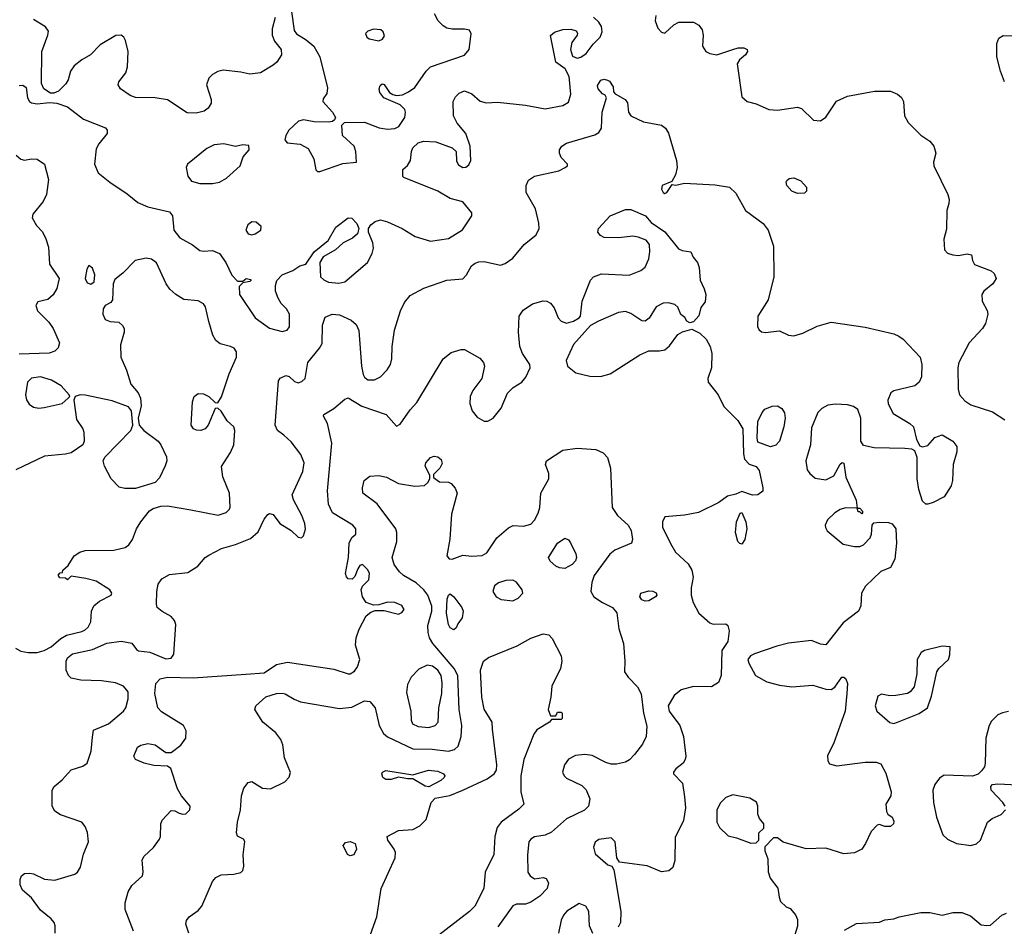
# Model space of a CAD drawing. Extents: x 1173079 to 1307053, y 522583 to 678478.
# Tile 248 of 256: x 1249478 to 1254982, y 579523 to 584592. Entities that reach past the tile are written whole.
import ezdxf

# ---------------------------------------------------------------- set-up
doc = ezdxf.new("R2010")
doc.units = 0

msp = doc.modelspace()

# ---------------------------------------------------------------- linework, layer by layer
at = {"layer": '0CON20XD'}
for points in [[(1250980, 584760), (1251011.7, 584531.7), (1251025, 584513.6), (1251080.1, 584480.1), (1251121.9, 584445), (1251156.5, 584385), (1251198.3, 584211.7), (1251195, 584180), (1251175, 584150), (1251173.3, 584135), (1251226.7, 584075), (1251242.5, 584045), (1251238.3, 584031.7), (1251227, 584023), (1251205, 584020), (1251125, 584020.6), (1251065, 584032.2), (1251036, 584024), (1250983.1, 583975), (1250966, 583945), (1250960.7, 583920.7), (1250973, 583903), (1251045, 583895.6), (1251091.2, 583871.2), (1251122, 583815), (1251133, 583753), (1251143, 583743)], [(1251143, 583743), (1251155, 583743.3), (1251285, 583788), (1251360, 583795), (1251358, 583855), (1251348, 583885), (1251282.5, 583945), (1251278.3, 584001.7), (1251293, 584017), (1251405, 584018.9), (1251488.3, 583988.3), (1251535, 583980.4), (1251575, 583983.5), (1251597.8, 583995), (1251630.8, 584045), (1251635.5, 584075), (1251630.4, 584090.4), (1251605, 584115.7), (1251513.3, 584155), (1251491.2, 584185), (1251486.7, 584205), (1251493.3, 584225), (1251505, 584233.3), (1251515, 584230), (1251545.7, 584185.7), (1251564.1, 584174.1), (1251585, 584168.6), (1251617.4, 584172.6), (1251652, 584188), (1251686.1, 584213.9), (1251750, 584305), (1251775, 584329.2), (1251965, 584393.1), (1251990.8, 584425), (1252002.5, 584512.5), (1251993, 584533), (1251965, 584538.8), (1251895, 584539.2), (1251865.6, 584545.6), (1251845, 584557.5), (1251818, 584585), (1251796.7, 584625)], [(1253034.3, 584615), (1253031.1, 584585), (1253045.4, 584545.4), (1253065, 584522.5), (1253085, 584517.5), (1253135, 584564.3), (1253162.4, 584577.6), (1253245, 584579.2), (1253275, 584562), (1253292.9, 584535), (1253298.9, 584505), (1253295.8, 584445), (1253313.7, 584413.7), (1253335, 584402.9), (1253375, 584395.8), (1253464.4, 584425.6), (1253495, 584435.6), (1253525, 584435.6), (1253543.8, 584425), (1253546, 584415), (1253536, 584395), (1253501.7, 584368.3), (1253488, 584345), (1253515, 584160), (1253545, 584134.2), (1253595, 584122), (1253665, 584090.8), (1253715, 584087.1), (1253825, 584103.3), (1253847.5, 584095), (1253915, 584030), (1253953.6, 584026.4), (1253985, 584047.5), (1254043.5, 584136.5), (1254104.6, 584165.4), (1254257, 584193), (1254345, 584192.9), (1254385, 584175.8), (1254406.7, 584156.7), (1254418.8, 584135), (1254423.8, 584055), (1254445, 584017.5), (1254515, 583946.7), (1254565, 583913.8), (1254588, 583885), (1254598.8, 583845), (1254586.2, 583795), (1254588, 583775), (1254667.1, 583615), (1254674.1, 583585.9), (1254672, 583565)], [(1249476.1, 584223.9), (1249495.9, 584225.9), (1249513.6, 584213.6), (1249522.5, 584155), (1249532.5, 584135), (1249545, 584126.7), (1249575, 584121.2), (1249645, 584130), (1249685, 584126), (1249745, 584104.2), (1249835, 584035.5), (1249957.7, 583987.7), (1249967.5, 583975), (1249967.5, 583955), (1249921.1, 583898.9), (1249905, 583870), (1249896.9, 583785), (1249916.7, 583736.7), (1249982.9, 583682.9), (1250079.1, 583619.2), (1250139.4, 583569.4), (1250195, 583545.6), (1250315, 583517.8), (1250332.5, 583495), (1250340, 583415), (1250372.4, 583372.4), (1250443.9, 583333.9), (1250485, 583302.5), (1250505, 583297.5), (1250555, 583300.8), (1250595, 583284.3), (1250630, 583235), (1250663.4, 583163.4), (1250695, 583130), (1250725, 583130), (1250744.1, 583145.9), (1250769.3, 583139.3), (1250772.5, 583135), (1250765, 583127.5), (1250725, 583120), (1250705, 583100), (1250706, 583055), (1250795.3, 582925.3), (1250875, 582866.9), (1250945, 582847.8), (1250973.5, 582856.5), (1250985.6, 582875), (1250985.5, 582945), (1250970, 582975), (1250940.6, 583005), (1250922.2, 583035), (1250908.9, 583075), (1250907.5, 583105), (1250915.8, 583134.2), (1250945, 583166), (1251005, 583190), (1251044.1, 583215.9), (1251077.5, 583225), (1251123.8, 583295), (1251203, 583357), (1251245, 583432), (1251315, 583483.8), (1251335, 583483.3), (1251362.7, 583452.7), (1251374, 583425), (1251366, 583395), (1251338.7, 583371.3), (1251285.9, 583344.1), (1251244, 583306), (1251173.9, 583266.1), (1251156.7, 583235), (1251158.8, 583155), (1251177.4, 583137.4), (1251205, 583124.5), (1251261.7, 583118.3), (1251295, 583126.9), (1251422.9, 583235), (1251449.1, 583285), (1251455.4, 583315), (1251451.8, 583345), (1251427.5, 583405), (1251427.5, 583425), (1251440, 583445), (1251465, 583464.3), (1251495, 583472.2), (1251535, 583462.7), (1251615.3, 583425.3), (1251689.2, 583379.2), (1251775, 583353.1), (1251875, 583368.1), (1251953.2, 583416.8), (1252006.2, 583495), (1252005, 583512.5), (1251955, 583573.8), (1251885, 583592.9), (1251815, 583633.3), (1251625, 583710), (1251620, 583715), (1251620, 583755), (1251645, 583777.5), (1251662, 583805), (1251667.5, 583855), (1251675.6, 583875), (1251705, 583902.9), (1251735, 583912.9), (1251805, 583910), (1251895.9, 583875.9), (1251917.5, 583855), (1251920.7, 583800.7), (1251930.5, 583780.5), (1251955, 583766.2), (1251971.7, 583768.3), (1251989.5, 583780.5), (1252000, 583805), (1251996.7, 583885), (1251972, 583955), (1251923.3, 584013.3), (1251903.5, 584055), (1251901.5, 584135), (1251915, 584160.8), (1251935, 584181.9), (1251965, 584194.4), (1252005, 584176.9), (1252053, 584137), (1252085, 584128.1), (1252148.3, 584131.7), (1252305, 584114.6), (1252415, 584093.1), (1252515, 584112.6), (1252545, 584131.3), (1252558.1, 584175), (1252550, 584275), (1252527.5, 584317.5), (1252474.2, 584355), (1252446, 584504), (1252467, 584523), (1252513.6, 584536.4), (1252558.3, 584538.3), (1252589.2, 584529.2), (1252596.1, 584516.1), (1252594, 584505), (1252565.4, 584464.6), (1252556.2, 584425), (1252568.8, 584388.8), (1252595, 584377.3), (1252615, 584382.1), (1252645, 584403.6), (1252683.9, 584456.1), (1252723.3, 584495), (1252733.6, 584525), (1252729.4, 584555), (1252715, 584578.8), (1252685, 584606.7)], [(1250906.4, 584605), (1250889.7, 584540.3), (1250889.2, 584505), (1250903, 584473), (1250939.1, 584425), (1250941.9, 584395), (1250915.7, 584355), (1250895, 584337.1), (1250825, 584295.6), (1250765, 584288.1), (1250715, 584299.5), (1250615, 584310), (1250585, 584302.9), (1250555, 584286.2), (1250534.6, 584265), (1250522.2, 584227.8), (1250548.2, 584145), (1250547.5, 584125), (1250531.7, 584098.3), (1250509.1, 584080.9), (1250465, 584069.5), (1250415, 584072.2), (1250305, 584144.4), (1250235, 584155.4), (1250125, 584157.1), (1250095, 584167.5), (1250042, 584205), (1250027.7, 584227.7), (1250032.5, 584245), (1250070.9, 584295), (1250081.5, 584328.5), (1250083.9, 584415), (1250070.4, 584475), (1250059.5, 584495), (1250045.3, 584505.3), (1250015, 584503.1), (1249928.8, 584451.2), (1249874.6, 584395.4), (1249825, 584368.5), (1249782, 584335), (1249761.2, 584305), (1249750, 584255), (1249735.9, 584234.1), (1249695, 584193.3), (1249669.3, 584180.7), (1249650.7, 584180.7), (1249612.5, 584205), (1249600, 584235), (1249601.2, 584415), (1249635.7, 584505), (1249638.3, 584528.3), (1249622.4, 584552.4), (1249555, 584593.1)], [(1251485, 584473.5), (1251507, 584483), (1251517.2, 584502.8), (1251509.4, 584525), (1251496, 584535), (1251455, 584538.5), (1251425, 584527.5), (1251412, 584515), (1251418, 584495), (1251431.2, 584485), (1251485, 584473.5)], [(1254982.5, 584245), (1254960, 584305), (1254940, 584385), (1254940.5, 584459.5), (1254951.7, 584488.3), (1254975, 584503.3), (1255025, 584502)], [(1249676.7, 579485), (1249676.2, 579525), (1249670, 579545), (1249654, 579565), (1249595, 579612.5), (1249545, 579681.2), (1249493.3, 579725), (1249480, 579755), (1249480, 579785), (1249487.5, 579805), (1249505, 579817.5), (1249535, 579820), (1249555, 579816.7), (1249616.4, 579786.4), (1249675, 579781.5), (1249785.5, 579814.5), (1249801.2, 579825), (1249817.3, 579852.7), (1249834.5, 579925.5), (1249862.5, 579995), (1249857.4, 580047.4), (1249845, 580080), (1249825, 580106), (1249707, 580147), (1249675, 580166.2), (1249660, 580195), (1249660, 580285), (1249670, 580305), (1249715, 580341.2), (1249765, 580398), (1249830.9, 580419.1), (1249855.6, 580434.4), (1249877.2, 580502.8), (1249885, 580580), (1249890, 580620), (1249975, 580655.4), (1250059.1, 580725), (1250071.2, 580745), (1250085.4, 580795), (1250085, 580833.8), (1250058.5, 580865), (1250014, 580884), (1249935, 580896), (1249819.2, 580899.2), (1249765, 580911.2), (1249750.4, 580925), (1249738.7, 580955), (1249737.8, 581005), (1249745, 581024.4), (1249774.1, 581045.9), (1249885, 581070.5), (1249965, 581106.2), (1250045, 581117.8), (1250105, 581106.7), (1250130.7, 581070.7), (1250143, 581063), (1250205, 581055.8), (1250295, 581018.2), (1250325, 581021.8), (1250338.9, 581045), (1250351.2, 581211.2), (1250343.4, 581233.4), (1250325.3, 581255.3), (1250273.9, 581283.9), (1250247.5, 581305), (1250242.5, 581325), (1250244.3, 581395), (1250252, 581435), (1250272, 581465), (1250315, 581490.6), (1250418, 581502), (1250473.7, 581536.3), (1250514.6, 581585.4), (1250535, 581598.6), (1250606.7, 581635), (1250685, 581657.5), (1250767.9, 581692.1), (1250810.7, 581729.3), (1250845, 581800), (1250865, 581826.2), (1250875, 581831.2), (1250895, 581826.2), (1250932, 581775), (1250995.3, 581735.3), (1251035, 581698.6), (1251054.2, 581695.8), (1251065, 581706.2), (1251076.4, 581743.6), (1251071.8, 581775), (1251055, 581820), (1251008.3, 581908.3), (1251001.9, 581935), (1251061.5, 582065), (1251068.8, 582115), (1251050.1, 582160.1), (1250995, 582232.1), (1250955, 582268.8), (1250919.4, 582295), (1250906.9, 582325), (1250925, 582572.5), (1250935, 582587.5), (1250965, 582602.5), (1250985, 582598), (1251015, 582570), (1251035, 582561.4), (1251055, 582568.6), (1251074, 582585), (1251088, 582675), (1251154.5, 582755.5), (1251168.5, 582781.5), (1251170, 582885), (1251185, 582928.8), (1251225, 582945.6), (1251265, 582942.2), (1251331.9, 582911.9), (1251358.1, 582888.1), (1251374.5, 582855), (1251388.8, 582655), (1251398.7, 582608.7), (1251405, 582594), (1251425, 582578.6), (1251461.7, 582578.3), (1251495, 582596), (1251531.9, 582635), (1251550, 582665), (1251558.5, 582695), (1251559.5, 582765), (1251573.6, 582856.4), (1251606.7, 582965), (1251630, 583010), (1251660.9, 583049.1), (1251738.1, 583091.9), (1251865, 583136.5), (1251955, 583143.8), (1251975.7, 583165), (1252002.9, 583215), (1252025, 583230.5), (1252045, 583238.2), (1252075, 583239.5), (1252165, 583220), (1252191.3, 583228.7), (1252235, 583258.6), (1252297.8, 583335), (1252365, 583389.4), (1252381.8, 583425), (1252380.5, 583455), (1252360.6, 583535), (1252309.2, 583625), (1252310, 583665), (1252322.5, 583695), (1252355, 583717.8), (1252492.7, 583747.3), (1252527.5, 583765), (1252540, 583775), (1252540, 583785), (1252505, 583821.2), (1252495.5, 583845.5), (1252495.6, 583865), (1252508.6, 583885), (1252535, 583901.9), (1252692.2, 583947.8), (1252715, 583962), (1252730, 583985), (1252734.2, 584075.8), (1252757.5, 584155), (1252750, 584170), (1252735, 584177.5), (1252711.2, 584205), (1252708.8, 584225), (1252726.4, 584253.6), (1252745, 584260), (1252763.6, 584253.6), (1252775, 584247.5), (1252795.9, 584215.9), (1252798.3, 584188.3), (1252807, 584177), (1252862.5, 584145), (1252875, 584127.5), (1252881.2, 584075), (1252894, 584055), (1252965, 584020.9), (1253065, 584001.8), (1253088.5, 583985), (1253105, 583957.5), (1253149.6, 583805), (1253153.5, 583765), (1253144.4, 583725.6), (1253123, 583687), (1253070, 583665), (1253066.2, 583645), (1253075, 583626.7), (1253085, 583621.2), (1253095, 583626.7), (1253125, 583670), (1253145, 583667.5), (1253195, 583678), (1253365, 583668.9), (1253445, 583655.7), (1253481.7, 583621.7), (1253535, 583526), (1253633.4, 583453.4), (1253661.5, 583415), (1253692.2, 583325), (1253693.1, 583155), (1253661.5, 583025), (1253604.3, 582935), (1253602.7, 582877.3), (1253609.7, 582859.7), (1253625, 582847.5), (1253645, 582843.1), (1253725, 582852.5), (1253775, 582828.6), (1253805, 582824.4), (1253855, 582838.6), (1253935, 582878.6), (1254015, 582900), (1254205, 582872.5), (1254365, 582836), (1254392.3, 582822.3), (1254415.9, 582805.9), (1254511.2, 582705), (1254520, 582665), (1254518.8, 582595), (1254506.7, 582565), (1254482.5, 582545), (1254365, 582516.2), (1254346.7, 582505), (1254330, 582465), (1254333.3, 582445), (1254360.3, 582390.3), (1254453.3, 582335), (1254473.8, 582315), (1254491.2, 582245), (1254509.3, 582209.3), (1254525, 582204), (1254555, 582212), (1254593.1, 582256.9), (1254635, 582270), (1254694.2, 582235), (1254716.6, 582206.6), (1254715.7, 582175), (1254695.7, 582105), (1254692.5, 582015), (1254684, 581985), (1254645.6, 581924.4), (1254585, 581892), (1254555, 581883.8), (1254544.1, 581884.1), (1254525, 581900), (1254503.8, 581965), (1254494.7, 582024.7), (1254494.5, 582145), (1254482, 582182), (1254465, 582190), (1254425, 582194.5), (1254255, 582197.5), (1254195, 582212), (1254180, 582235), (1254180, 582365), (1254162.4, 582412.4), (1254138.9, 582428.9), (1254105, 582439.1), (1254037.7, 582442.3), (1253995, 582436.1)], [(1250485.6, 583675.6), (1250555, 583676.9), (1250595, 583684.6), (1250635, 583706.5), (1250710, 583775), (1250726.7, 583825), (1250760, 583865), (1250758.3, 583888.3), (1250725, 583892.5), (1250685, 583883.8), (1250618.8, 583898.8), (1250565, 583892.1), (1250525, 583872.5), (1250416, 583785), (1250409.2, 583765), (1250417.3, 583717.3), (1250439.1, 583689.1), (1250485.6, 583675.6)], [(1249458.9, 583835), (1249485, 583811.4), (1249505, 583807.1), (1249545, 583814.2), (1249575, 583812), (1249616, 583785), (1249638.3, 583698.3), (1249628.9, 583615), (1249609.4, 583575), (1249552.2, 583505), (1249548.6, 583485), (1249572.1, 583442.1), (1249605, 583406.7), (1249625, 583367.5), (1249639.5, 583319.5), (1249644, 583225), (1249699.4, 583145), (1249685, 583090), (1249665, 583053.8), (1249635, 583026.7), (1249580, 583015), (1249567.5, 582995), (1249577.5, 582965), (1249640.2, 582900.2), (1249665.6, 582865), (1249700, 582785), (1249693.2, 582756.8), (1249675, 582738), (1249643.2, 582726.8), (1249475, 582721.1)], [(1253825, 583620), (1253795, 583633.3), (1253766.7, 583665), (1253762.5, 583685), (1253766.4, 583693.6), (1253780, 583705), (1253805, 583708), (1253845, 583691.2), (1253876.2, 583655), (1253876.4, 583633.6), (1253865, 583622.5), (1253825, 583620)], [(1250113.8, 579495), (1250067.3, 579617.3), (1250067.1, 579655), (1250084.4, 579715), (1250105, 579750.8), (1250164.2, 579805), (1250169.2, 579825), (1250162.5, 579895), (1250174, 579915), (1250227, 579963), (1250260.3, 580009.7), (1250265.7, 580025), (1250266.5, 580095), (1250275, 580115.7), (1250325, 580170), (1250345, 580168), (1250370, 580155), (1250389.5, 580149.5), (1250407.6, 580152.4), (1250430, 580175), (1250430.8, 580195), (1250383.2, 580253.2), (1250360.9, 580290.9), (1250322.5, 580405), (1250305, 580419.2), (1250227.6, 580422.4), (1250174.7, 580434.7), (1250126.2, 580455), (1250115.8, 580475), (1250135.8, 580524.2), (1250155, 580535.8), (1250194.4, 580545.6), (1250235, 580537.1), (1250295, 580494.2), (1250324.5, 580495.5), (1250378.6, 580535), (1250407.1, 580575), (1250408, 580615), (1250392.9, 580645), (1250271.6, 580721.6), (1250250, 580745), (1250233.2, 580825), (1250239.8, 580880.2), (1250264.1, 580905.9), (1250304.2, 580915.8), (1250448, 580912), (1250742.5, 580932.5), (1250845, 580940.5), (1250913.8, 580986.2), (1250975, 581000.5), (1251235, 580960.5), (1251315, 580934.4), (1251325.4, 580934.6), (1251350, 580950), (1251366.7, 580973.3), (1251379.6, 581015), (1251355.9, 581095), (1251358.4, 581135), (1251374.8, 581185.2), (1251415, 581258), (1251440.3, 581279.7), (1251465, 581288.8), (1251515, 581288), (1251595, 581268.1), (1251615, 581277.5), (1251626.9, 581295), (1251615, 581316.9), (1251575, 581332.9), (1251534.1, 581335.9), (1251485, 581320), (1251455, 581318.8), (1251415, 581334), (1251393.8, 581365), (1251387.8, 581405), (1251394.4, 581425.6), (1251430.6, 581459.4), (1251433.3, 581495), (1251425, 581515.8), (1251395, 581546.2), (1251380.3, 581539.7), (1251368.9, 581521.1), (1251351.9, 581478.1), (1251336.7, 581463.3), (1251315, 581465.8), (1251305, 581476.2), (1251300, 581495), (1251316.9, 581585), (1251320, 581665), (1251335, 581696.7), (1251357.5, 581715), (1251356.2, 581745), (1251340, 581765), (1251227.1, 581835), (1251205, 581882.5), (1251198.7, 581958.7), (1251222.7, 582225), (1251198, 582335), (1251176.7, 582375), (1251177.5, 582385), (1251235, 582418), (1251295, 582470), (1251315, 582476.9), (1251390.9, 582430.9), (1251526.2, 582385), (1251585, 582320), (1251605, 582331.2), (1251660.2, 582409.8), (1251698, 582452), (1251845.7, 582695), (1251889.3, 582730.7), (1251945, 582748.1), (1251965, 582748.1), (1252049.3, 582699.3), (1252071.1, 582675), (1252076.5, 582655), (1252061.4, 582585), (1252011.2, 582518.8), (1251995.6, 582485), (1251994.4, 582445.6), (1252007.5, 582405), (1252035, 582368.9), (1252075, 582346.9), (1252095, 582347.5), (1252125.6, 582364.4), (1252170.3, 582419.7), (1252205, 582503.8), (1252236.2, 582535), (1252284.4, 582565.6), (1252306.9, 582593.1), (1252332, 582645), (1252330, 582665), (1252287.8, 582725), (1252273.5, 582765), (1252266.9, 582845), (1252269.4, 582935), (1252292.6, 582967.4), (1252345, 583002.5), (1252405, 583019.4), (1252425, 583018.6), (1252445, 583008), (1252465, 582981.2), (1252488.9, 582925), (1252505, 582905.7), (1252535, 582895.6), (1252573, 582907), (1252605.8, 582924.2), (1252613.8, 582935), (1252621.7, 583018.3), (1252669.4, 583135), (1252686, 583155), (1252729.7, 583170.3), (1252885, 583164.4), (1252949.8, 583190.2), (1252975, 583208), (1252995.6, 583254.4), (1253000.8, 583295), (1252998, 583335), (1252979.1, 583359.1), (1252935, 583376.9), (1252905, 583381.1), (1252827, 583373), (1252745, 583374.4), (1252723.8, 583385), (1252710, 583405), (1252714, 583425), (1252778, 583495), (1252865, 583530), (1252895, 583530), (1252976, 583495), (1253008.3, 583458.3), (1253085, 583406.2), (1253160.5, 583310.5), (1253180.7, 583300.7), (1253230, 583295), (1253243.3, 583265), (1253266.7, 583235), (1253276.1, 583206.1), (1253281.2, 583135), (1253305, 583087.5), (1253313.8, 583055), (1253310, 583015), (1253286.4, 582983.6), (1253273.6, 582936.4), (1253245, 582902.5), (1253225, 582897.5), (1253207, 582907), (1253196.4, 582926.4), (1253173.9, 582943.9), (1253156.7, 582985), (1253139.7, 582999.7), (1253105, 583008.6), (1253075, 583006.9), (1253035, 582985.7), (1252996.9, 582923.1), (1252975, 582905.8), (1252955, 582908.1), (1252895, 582950), (1252865, 582960), (1252825, 582954.3), (1252713, 582907), (1252668.1, 582881.9), (1252573.6, 582776.4), (1252533.2, 582686.8), (1252540, 582655), (1252586.9, 582616.9), (1252665, 582599.2), (1252725, 582597.1), (1252778.9, 582611.1), (1252945, 582717.3), (1252995, 582740.6), (1253055, 582740), (1253085, 582745.7), (1253111.1, 582768.9), (1253157.6, 582832.4), (1253182.7, 582847.3), (1253235, 582862.5), (1253279.1, 582839.1), (1253315, 582806), (1253338.6, 582765), (1253346.9, 582725), (1253345.7, 582645), (1253323.8, 582585), (1253326.2, 582565), (1253382, 582495), (1253415, 582430), (1253491.7, 582351.7), (1253520, 582305), (1253523.8, 582165), (1253530, 582135), (1253555, 582107.5), (1253595, 582093.3), (1253612.3, 582072.3), (1253632, 581975), (1253631.2, 581955), (1253605, 581936), (1253574.1, 581934.1), (1253515, 581953.8), (1253481.7, 581938.3), (1253435, 581928.8), (1253387, 581893), (1253272.7, 581837.3), (1253195, 581821.4), (1253085, 581813.3), (1253070.8, 581785), (1253070.6, 581755), (1253116.7, 581663.3), (1253144.4, 581614.4), (1253215, 581548.8), (1253236, 581515), (1253242.5, 581475), (1253231.5, 581415), (1253232.2, 581375), (1253243.4, 581333.4), (1253275, 581273.3), (1253335, 581220), (1253355, 581212.5), (1253425, 581213.3), (1253436, 581205), (1253444.2, 581175), (1253435.6, 581115), (1253402.9, 581065), (1253398.8, 580925), (1253383.8, 580886.2), (1253345, 580862.5), (1253245, 580864), (1253175, 580844.5), (1253135.8, 580814.2), (1253103.1, 580755), (1253108.8, 580725), (1253168.2, 580645), (1253188.5, 580585), (1253201.2, 580475), (1253198.8, 580455), (1253186.7, 580435), (1253145, 580403.8), (1253132, 580385), (1253132, 580375), (1253183.1, 580323.1), (1253195, 580247.5), (1253199.6, 580185), (1253187.8, 580115), (1253141.4, 580018.6), (1253139.3, 579890.7), (1253128.5, 579851.5), (1253107.4, 579832.6), (1253066.6, 579826.6), (1252985, 579861.8), (1252831.7, 579881.7), (1252815.9, 579905.9), (1252805.8, 579995.8), (1252785, 580016.7), (1252715, 580008.8), (1252695, 579992.5), (1252686.2, 579965), (1252695, 579927.5), (1252765, 579866.7), (1252788.8, 579858.8), (1252799.3, 579839.3), (1252838.9, 579605), (1252836.9, 579545), (1252822.6, 579517.4)], [(1254672, 583565), (1254660, 583525), (1254659.5, 583420.5), (1254643.8, 583365), (1254646.7, 583305), (1254665, 583286.7), (1254695, 583277.5), (1254725, 583274.3), (1254775, 583282.5), (1254798.3, 583278.3), (1254803.3, 583245), (1254815, 583223.3), (1254908.8, 583188.8), (1254925, 583173.3), (1254935.5, 583145.5), (1254918.6, 583115), (1254867.5, 583075), (1254855.7, 583055), (1254857.6, 583017.6), (1254885.4, 582965.4), (1254890, 582945), (1254876.8, 582893.2), (1254859.2, 582865), (1254785, 582785.8), (1254727.9, 582675), (1254722.9, 582645), (1254724.6, 582525.4), (1254731.5, 582495), (1254761.1, 582461.1), (1254795, 582439.1), (1254915, 582399.5), (1254985, 582354.4)], [(1250775, 583390), (1250795, 583394.4), (1250826, 583415), (1250828, 583435), (1250799.5, 583459.5), (1250775, 583461.2), (1250752.5, 583445), (1250741.4, 583415), (1250755, 583394.2), (1250775, 583390)], [(1249525, 581053.9), (1249575, 581054.6), (1249614.7, 581065.3), (1249654.3, 581085), (1249707.8, 581132.2), (1249739.4, 581150.6), (1249825, 581170.4), (1249845, 581180.5), (1249860.5, 581195), (1249876.4, 581225), (1249880, 581285), (1249892.7, 581315), (1249925, 581341.2), (1249990, 581375), (1249993.3, 581385), (1249981.2, 581405), (1249905, 581452.2), (1249847.9, 581467.9), (1249765, 581480), (1249745, 581460), (1249735, 581470), (1249701.7, 581471.7), (1249693, 581487), (1249705, 581500), (1249718.3, 581501.7), (1249720, 581515), (1249749.3, 581540.7), (1249782.2, 581595), (1249814.8, 581615.2), (1249845, 581624.7), (1250005, 581626.8), (1250068.6, 581641.4), (1250087.5, 581655), (1250109.4, 581685), (1250131.8, 581745), (1250155.4, 581785), (1250203.3, 581846.7), (1250225, 581859.4), (1250267.9, 581872.1), (1250305, 581873.1), (1250435, 581851.5), (1250587.4, 581822.6), (1250633.2, 581836.8), (1250651.2, 581855), (1250654.1, 581865.9), (1250650, 581945), (1250613.6, 582036.4), (1250606.4, 582093.6), (1250657, 582173), (1250676, 582215), (1250681.4, 582295), (1250675.6, 582315), (1250638.3, 582348.3), (1250605, 582402.5), (1250585, 582420), (1250571.7, 582418.3), (1250532, 582325), (1250515, 582304), (1250490, 582295), (1250467.3, 582297.3), (1250450, 582305), (1250436.7, 582325), (1250443.8, 582455), (1250453.8, 582485), (1250475, 582502), (1250505, 582500), (1250535.8, 582485.8), (1250571.7, 582451.7), (1250585, 582450), (1250605.8, 582484.2), (1250648.9, 582611.1), (1250690, 582705), (1250690, 582735), (1250676.7, 582755), (1250655.7, 582765.7), (1250598.9, 582778.9), (1250575, 582797.5), (1250557.7, 582827.7), (1250535.9, 582905), (1250516.3, 582986.3), (1250505, 583004), (1250475, 583020), (1250395, 583026.9), (1250350, 583055), (1250318, 583085), (1250297.5, 583115), (1250242.4, 583232.4), (1250215, 583252.5), (1250185, 583259.4), (1250124, 583245), (1250055, 583174), (1250010.5, 583139.5), (1250000, 583115), (1249997.5, 583025), (1249988.3, 583011.7), (1249955, 582993.3), (1249944.2, 582975.8), (1249942, 582945), (1249956.1, 582916.1), (1249983.9, 582903.9), (1250031.7, 582901.7), (1250053, 582883), (1250061.4, 582865), (1250061.4, 582845), (1250041.4, 582775), (1250044.4, 582705), (1250075, 582633.3), (1250099.4, 582555), (1250140.8, 582505), (1250154.2, 582475), (1250157.7, 582432.3), (1250140, 582365), (1250146.2, 582325), (1250171.2, 582295), (1250251.4, 582235), (1250266.9, 582215), (1250298.5, 582148.5), (1250301.4, 582125), (1250291.7, 582098.3), (1250259.4, 582030.6), (1250235.4, 582004.6), (1250125, 581971.5), (1250065, 581970), (1250035, 581978.9), (1249990, 582025), (1249951.9, 582095), (1249944.2, 582125.8), (1249953.4, 582146.6), (1250098.6, 582295), (1250110, 582325), (1250104, 582405), (1250086.7, 582426.7), (1249995, 582460.4), (1249845, 582493.3), (1249815.7, 582494.3), (1249787.5, 582485), (1249781.2, 582465), (1249796.5, 582356.5), (1249830.8, 582305), (1249837.1, 582285), (1249839.2, 582235), (1249831.2, 582215), (1249765, 582170), (1249735, 582161.9), (1249617.7, 582152.3), (1249456, 582075)], [(1249875, 583113.3), (1249893.6, 583126.4), (1249898.8, 583165), (1249885, 583202.5), (1249865, 583217.5), (1249852.9, 583197.1), (1249844.5, 583144.5), (1249855, 583120), (1249875, 583113.3)], [(1249585, 582419.2), (1249615, 582422.9), (1249715, 582445.8), (1249750, 582475), (1249757.5, 582485), (1249753.8, 582495), (1249710, 582545), (1249655, 582577.3), (1249595, 582595.9), (1249545, 582588.5), (1249521.9, 582565), (1249510, 582495), (1249517, 582467), (1249531.9, 582441.9), (1249555, 582426), (1249585, 582419.2)], [(1253995, 582436.1), (1253962, 582418), (1253940, 582395), (1253905, 582310), (1253898.5, 582215), (1253872.2, 582125), (1253880, 582075), (1253895, 582053.8), (1253925, 582028.8), (1253985, 582020), (1254028.3, 582041.7), (1254065, 582106.7), (1254075, 582116.7), (1254085, 582112.5), (1254096, 582035), (1254153.3, 581905), (1254160, 581860), (1254175, 581860), (1254190, 581845), (1254190, 581835), (1254185, 581830), (1254175, 581840), (1254165, 581840), (1254160, 581860), (1254095, 581862), (1254065, 581854.2), (1254034.4, 581835.6), (1253994.4, 581795.6), (1253980, 581765), (1253982.7, 581752.7), (1253992, 581735), (1254080.3, 581660.3), (1254145, 581646.2), (1254173.6, 581646.4), (1254195, 581656.7), (1254232.5, 581695), (1254240, 581715), (1254242.5, 581765), (1254251.7, 581778.3), (1254285, 581782.5), (1254335, 581780), (1254355, 581773.3), (1254376, 581745), (1254380, 581665), (1254369.2, 581575), (1254345, 581530), (1254292.5, 581507.5), (1254206, 581425), (1254184, 581385), (1254180, 581315), (1254166, 581285), (1254080.9, 581219.1), (1253985, 581096.7), (1253955, 581101.2), (1253905, 581120), (1253775, 581105.5), (1253710.1, 581089.9), (1253585, 581046.2), (1253562.9, 581035), (1253548.9, 581015), (1253553.3, 580995), (1253590.5, 580925), (1253655, 580890.5), (1253725, 580871.3), (1253795, 580861.1), (1253911.1, 580871.1), (1253985, 580848), (1254013.9, 580846.1), (1254035, 580860), (1254074.1, 580915.9), (1254085, 580916.7), (1254095.7, 580905.7), (1254105, 580880), (1254101.1, 580825), (1254092.3, 580725), (1254027.4, 580542.6), (1253993, 580477), (1253995, 580447.5), (1254005, 580431.2), (1254045, 580420.8), (1254205, 580440), (1254265, 580440), (1254291.7, 580431.7), (1254318.8, 580378.8), (1254348.8, 580275), (1254347.7, 580252.3), (1254320, 580205), (1254322.5, 580165), (1254330, 580150), (1254355, 580132.5), (1254365, 580110), (1254363.3, 580095), (1254345, 580081.2), (1254315, 580081.2), (1254285, 580092.5), (1254271.7, 580088.3), (1254237.7, 580052.3), (1254206.7, 579985), (1254185.8, 579954.2), (1254145, 579933.8), (1254085, 579927.5), (1253985, 579959.2), (1253875, 579955.7), (1253745, 579993.3), (1253715, 580017.5), (1253692.5, 580017.5), (1253642.5, 579967.5), (1253643.3, 579945), (1253659.5, 579899.5), (1253661.7, 579828.3), (1253672.5, 579792.5), (1253715.9, 579735.9), (1253722.5, 579685), (1253731.7, 579661.7), (1253761.7, 579631.7), (1253785, 579622.5), (1253815, 579587.5), (1253825, 579560), (1253825.7, 579524.3), (1253802.5, 579445)], [(1253675, 582203.8), (1253605, 582230), (1253600, 582255), (1253603.3, 582345), (1253627.5, 582395), (1253643.8, 582415), (1253685, 582430.5), (1253715, 582432.5), (1253738.4, 582418.4), (1253753.4, 582393.4), (1253756.8, 582365), (1253749.3, 582315), (1253724.5, 582235.5), (1253705, 582214), (1253675, 582203.8)], [(1250422.9, 579485), (1250406.9, 579535), (1250410.6, 579555), (1250425.6, 579575), (1250475, 579611.1), (1250496.2, 579635), (1250556.2, 579773.8), (1250573.8, 579796.2), (1250605, 579810), (1250675, 579813.6), (1250715, 579824.3), (1250726.2, 579835), (1250731.2, 579858.8), (1250728, 579922), (1250736.4, 579996.4), (1250729.3, 580009.3), (1250695, 580027.5), (1250690, 580045), (1250695.6, 580105), (1250712.2, 580175), (1250717.9, 580252.1), (1250731.1, 580295), (1250755, 580326.2), (1250775, 580332), (1250834.6, 580294.6), (1250879.3, 580290.7), (1250960.2, 580329.8), (1250983.7, 580356.3), (1250992.7, 580382.7), (1250957.8, 580465), (1250948.3, 580538.3), (1250938.3, 580568.3), (1250910.6, 580605), (1250837.1, 580665), (1250792.5, 580735), (1250797.5, 580755), (1250854.6, 580805.4), (1250914.1, 580824.1), (1250945, 580826.7), (1250963, 580823), (1251012.1, 580792.1), (1251048.3, 580778.3), (1251265, 580741.1), (1251335, 580747.7), (1251405, 580784.5), (1251435, 580779.4), (1251465.6, 580745), (1251486.9, 580645), (1251510.9, 580600.9), (1251535, 580582.5), (1251674.8, 580514.8), (1251783.2, 580513.2), (1251875, 580502.4), (1251908.4, 580511.6), (1251929.5, 580530.5), (1251946.4, 580583.6), (1251949.2, 580645), (1251934.3, 580735), (1251927, 580925), (1251906.7, 580965), (1251788.2, 581105), (1251769.6, 581135), (1251761.3, 581165), (1251760, 581205), (1251781.9, 581285), (1251782.2, 581312.2), (1251759.6, 581375), (1251737.8, 581405), (1251695, 581443.5), (1251624.2, 581485), (1251601.4, 581505), (1251572.2, 581545), (1251561.1, 581585), (1251587.1, 581675), (1251587.1, 581725), (1251581.4, 581745), (1251475.7, 581885.7), (1251395.6, 581945), (1251393.5, 581975), (1251404.4, 582015), (1251435, 582040), (1251485, 582043.6), (1251528.8, 582035), (1251595, 581999.5), (1251686.1, 581983.9), (1251741.7, 581988.3), (1251760, 582005), (1251770, 582025), (1251770, 582045), (1251743.8, 582095), (1251748.8, 582115), (1251775, 582143.8), (1251795, 582151.2), (1251815, 582148.8), (1251833.6, 582133.6), (1251839.3, 582110.7), (1251827.5, 582085), (1251791.7, 582048.3), (1251791.7, 582031.7), (1251825, 582008.8), (1251875, 582006), (1251889.7, 581999.7), (1251912.8, 581972.8), (1251924.4, 581945), (1251892, 581828), (1251882.9, 581687.1), (1251866.2, 581595), (1251878.3, 581578.3), (1251895, 581576.2), (1251955, 581598), (1252005, 581592.9), (1252063, 581597), (1252089.7, 581610.3), (1252145, 581695.8), (1252210, 581750), (1252236.8, 581763.2), (1252295, 581760.5), (1252335, 581772.2), (1252356.7, 581793.3), (1252377.2, 581832.8), (1252385.4, 581865), (1252391.1, 581945), (1252436.7, 582025), (1252436.7, 582055), (1252417.5, 582105), (1252422, 582125), (1252515, 582184.6), (1252593.6, 582196.4), (1252698.3, 582188.3), (1252739.5, 582169.5), (1252764.6, 582144.6), (1252780, 582085), (1252789.4, 581865), (1252820.4, 581820.4), (1252880, 581765), (1252896.8, 581736.8), (1252903.1, 581685), (1252898.1, 581665), (1252805, 581626.7), (1252776.7, 581603.3), (1252689.4, 581485), (1252675.4, 581445.4), (1252671.1, 581395), (1252687.1, 581365), (1252735, 581332.5), (1252791.2, 581305), (1252815.9, 581275.9), (1252827, 581187), (1252852.9, 581105), (1252861.1, 581005), (1252859.4, 580945), (1252879.5, 580915), (1252932, 580862), (1252952.4, 580822.4), (1252964.6, 580715), (1252982.8, 580642.8), (1252980.5, 580585), (1252959.4, 580540.6), (1252915, 580483.5), (1252887.1, 580452.9), (1252865, 580441.2), (1252815, 580429.6), (1252785, 580429.6), (1252755, 580438.8), (1252678.1, 580478.1), (1252636.5, 580483.5), (1252585, 580478.2), (1252545, 580457.5), (1252524.2, 580425), (1252512.9, 580385), (1252520.8, 580365), (1252535, 580352), (1252620.2, 580310.2), (1252645, 580286.2), (1252665.7, 580235), (1252657.1, 580195), (1252635, 580172.5), (1252535.3, 580124.7), (1252451.7, 580048.3), (1252415, 580032.9), (1252355, 580022.9), (1252335, 580010), (1252324.5, 579995), (1252316.8, 579923.2), (1252319.4, 579825), (1252330.8, 579805), (1252355, 579789.2), (1252405, 579796.2), (1252420.5, 579790.5), (1252434, 579765), (1252427.5, 579735), (1252385, 579691.4), (1252335, 579657.1), (1252305, 579647.1), (1252255, 579646.9), (1252235, 579637.8), (1252150.5, 579519.5)], [(1253515, 581660), (1253502.7, 581662.7), (1253492, 581675), (1253480, 581725), (1253484.2, 581785), (1253505, 581832.5), (1253515, 581837.5), (1253537.8, 581785), (1253542.7, 581745), (1253530.6, 581685), (1253515, 581660)], [(1252525, 581523.5), (1252495, 581526.7), (1252475, 581536.9), (1252444.2, 581565), (1252434.3, 581585), (1252484.5, 581665.5), (1252525, 581693.8), (1252545, 581683.8), (1252557, 581667), (1252587.5, 581605), (1252590.8, 581585), (1252584.4, 581565.6), (1252566, 581545), (1252525, 581523.5)], [(1252235, 581343.3), (1252265, 581356.9), (1252290.5, 581385), (1252287.5, 581405), (1252255, 581446.7), (1252235, 581457.8), (1252195, 581457.1), (1252155, 581442.9), (1252132.6, 581427.4), (1252122.9, 581395), (1252141.4, 581365), (1252170.3, 581350.3), (1252235, 581343.3)], [(1251905, 581180), (1251885, 581191.2), (1251875, 581211.2), (1251864.3, 581274.3), (1251868.1, 581351.9), (1251874.7, 581375.3), (1251885, 581381.4), (1251905.6, 581365), (1251949.2, 581305), (1251957.1, 581285), (1251951.7, 581248.3), (1251926.7, 581215), (1251918.8, 581191.2), (1251905, 581180)], [(1252975, 581340), (1252955, 581348.8), (1252944, 581365), (1252950.8, 581385), (1252995, 581397.8), (1253016.6, 581396.6), (1253036.7, 581386.7), (1253038.8, 581375), (1253032, 581365), (1252995, 581342), (1252975, 581340)], [(1251421.1, 579425), (1251474.4, 579575), (1251498.9, 579735), (1251577.5, 579905), (1251578, 579935), (1251571.2, 579955), (1251536.7, 580005), (1251532.5, 580025), (1251595, 580058), (1251675, 580063.3), (1251715, 580084.3), (1251750.3, 580119.7), (1251778, 580215), (1251800, 580240), (1251882.5, 580255), (1251955, 580283.6), (1252092.1, 580347.9), (1252130, 580375), (1252142.5, 580395), (1252144.4, 580425), (1252120.8, 580625), (1252118.8, 580665), (1252075, 580736.7), (1252062.2, 580805), (1252054.4, 580955.6), (1252070, 581005), (1252098.8, 581025), (1252258.5, 581091.5), (1252335, 581133.1), (1252405, 581157.8), (1252435, 581151.9), (1252455, 581132.9), (1252504, 581035), (1252507.7, 581005), (1252501.8, 580965), (1252451.9, 580865), (1252447.1, 580805), (1252432, 580735), (1252445, 580700), (1252475, 580700), (1252485, 580720), (1252505, 580720), (1252510, 580715), (1252510, 580685), (1252505, 580680), (1252451.7, 580678.3), (1252440, 580665), (1252368.3, 580621.7), (1252352.1, 580597.9), (1252296.4, 580455), (1252280, 580365), (1252280, 580275), (1252296, 580205), (1252267.5, 580177.5), (1252170, 580105), (1252148, 580075), (1252134.3, 580025), (1252128.6, 579925), (1252080.8, 579825), (1252072.5, 579735), (1252021.4, 579635), (1251992.9, 579605), (1251797.5, 579455)], [(1249455, 581078.2), (1249485, 581061.5), (1249525, 581053.9)], [(1254365, 580656.7), (1254385, 580664.4), (1254506.8, 580713.2), (1254553.3, 580745), (1254575, 580810), (1254604.2, 580945), (1254616.2, 580965), (1254670, 581015), (1254678.3, 581041.7), (1254680, 581085), (1254635, 581088.8), (1254535, 581065.8), (1254516.8, 581053.2), (1254494.3, 581015), (1254492.9, 580935), (1254477.5, 580862.5), (1254455, 580833.3), (1254440, 580825), (1254375, 580813.3), (1254342.1, 580812.1), (1254295, 580820.8), (1254275, 580810), (1254260, 580755), (1254268.6, 580725), (1254341.7, 580661.7), (1254365, 580656.7)], [(1251765, 580634.7), (1251800.8, 580645), (1251816.5, 580665), (1251821.8, 580745), (1251838.6, 580825), (1251839.8, 580885), (1251833.3, 580925), (1251815.8, 580955), (1251785, 580977.1), (1251755, 580982.5), (1251709.5, 580960.5), (1251666.5, 580915), (1251645.8, 580874.2), (1251640.5, 580829.5), (1251664.5, 580725.5), (1251665.5, 580675), (1251674.5, 580655), (1251705, 580639.6), (1251765, 580634.7)], [(1255005, 580723.5), (1254972.6, 580717.4), (1254945.5, 580704.5), (1254909.7, 580670.3), (1254897.5, 580645), (1254879.2, 580575), (1254875.8, 580434.2), (1254871.2, 580415), (1254855, 580392.5), (1254836.1, 580373.9), (1254805, 580362), (1254645, 580368.6), (1254618.8, 580351.2), (1254593.5, 580316.5), (1254583.1, 580285), (1254585.4, 580215), (1254602.2, 580132.2), (1254637.5, 580035), (1254665, 580009.4), (1254715, 579986.7), (1254795, 579974.4)], [(1251765, 580303.3), (1251745, 580306.2), (1251675, 580347.5), (1251645, 580346.7), (1251595, 580356.7), (1251555, 580344.2), (1251525, 580344), (1251508.8, 580355), (1251502.5, 580375), (1251506.2, 580385), (1251525, 580394.2), (1251675, 580370), (1251762.5, 580395), (1251815, 580391.2), (1251846.2, 580375), (1251853.8, 580365), (1251851.2, 580355), (1251832.7, 580337.3), (1251765, 580303.3)], [(1254985.8, 580195), (1254974.3, 580215), (1254908, 580285), (1254906.7, 580305), (1254915, 580316.2), (1254945, 580320), (1255055, 580314.5)], [(1253565, 579987.5), (1253595, 579990), (1253610, 580005), (1253610, 580045), (1253637.5, 580072.5), (1253637.5, 580095), (1253613.3, 580125), (1253605, 580150), (1253603.3, 580195), (1253596.1, 580216.1), (1253558.8, 580238.8), (1253465, 580257.5), (1253425, 580244), (1253395, 580213.8), (1253375.6, 580175), (1253375.6, 580105), (1253389.2, 580075), (1253438.3, 580028.3), (1253485, 580018), (1253565, 579987.5)], [(1254795, 579974.4), (1254826.2, 579983.8), (1254849.4, 580005), (1254888.6, 580105), (1254914.6, 580125.4), (1254965, 580147.5), (1254988, 580175)], [(1251325, 579916.7), (1251310, 579925), (1251286.7, 579975), (1251299.3, 579990.7), (1251325, 579996.2), (1251352.5, 579985), (1251360, 579955), (1251345, 579923.3), (1251325, 579916.7)], [(1252681.7, 579481.7), (1252663.8, 579525), (1252658.8, 579605), (1252643.3, 579635), (1252605, 579650.8), (1252537, 579607), (1252517.1, 579585), (1252505, 579556.7), (1252490.8, 579485)], [(1254088.3, 579501.7), (1254155, 579538.8), (1254283.6, 579546.4), (1254315, 579558.8), (1254363.8, 579563.8), (1254395, 579576), (1254515, 579599.2), (1254565, 579599.2), (1254635, 579585.8), (1254695, 579600), (1254745, 579600), (1254792.3, 579582.3), (1254851.7, 579531.7), (1254885, 579527.5), (1254905, 579530), (1254968, 579585), (1254995, 579595.7)]]:
    msp.add_lwpolyline(points, dxfattribs=at)

doc.saveas('drawing.dxf')
